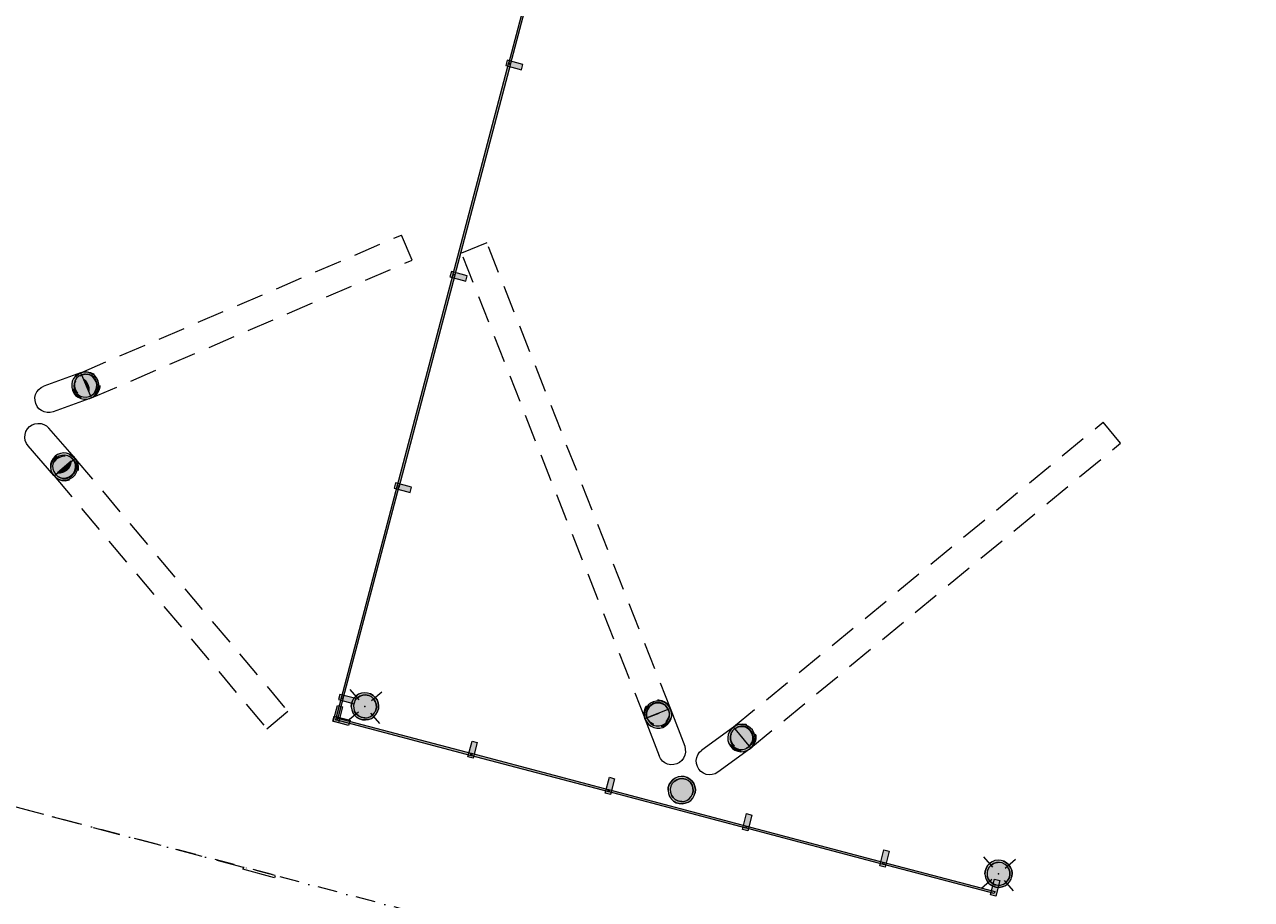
# Model space of a CAD drawing. Header units: millimetres. Extents: x -176817 to 18864955, y -12996033 to 201123.
# Tile 6 of 256: x 24866 to 36099, y 6195 to 14200. Entities that reach past the tile are written whole.
import ezdxf

# ---------------------------------------------------------------- set-up
doc = ezdxf.new("R2010")
doc.units = ezdxf.units.MM
doc.header["$MEASUREMENT"] = 0
for name, pattern in [('Kropki i Kreski', [360, 180, -90, 0, -90]), ('Przerywana', [240, 120, -120]), ('Przerywana długa', [390, 250, -140])]:
    doc.linetypes.add(name, pattern=pattern)
for name, color, linetype in [('292-PPOŻ - Linie', 7, 'Continuous'), ('822-IST-Brama zachodnia belki', 7, 'Continuous'), ('822-IST-Brama zachodnia słupy', 7, 'Continuous'), ('822-IST-Brama zachodnia ściany kurtynowe', 7, 'Continuous')]:
    doc.layers.add(name, color=color, linetype=linetype)
doc.styles.add('STYL_AUTOMATYCZNY_4', font='arial.ttf')
doc.dimstyles.new('STYL_AUTOMATYCZNY__2', dxfattribs={"dimtxt": 64.999998, "dimasz": 47.5, "dimexe": 0.18, "dimexo": 0.0625, "dimgap": 0, "dimtad": 1, "dimdec": 1, "dimlfac": 0.1, "dimzin": 0, "dimdsep": 46, "dimtxsty": 'STYL_AUTOMATYCZNY_4', "dimblk": 'ARROWHEAD_11', "dimblk1": 'ARROWHEAD_11', "dimblk2": 'ARROWHEAD_11', "dimcen": 0.09, "dimclrd": 1, "dimclre": 1, "dimclrt": 1, "dimazin": 0, "dimtfac": 1, "dimtdec": 4, "dimtmove": 0, "dimatfit": 3, "dimfxl": 0, "dimtolj": 1, "dimtzin": 0, "dimarcsym": 0})

# ---------------------------------------------------------------- blocks, each defined once
blk = doc.blocks.new('Przegroda strukturalna_3_2')
at = {"layer": '822-IST-Brama zachodnia ściany kurtynowe', "linetype": 'Continuous', "lineweight": 0, "true_color": 0x666666}
for points in [[(27740, 7811), (27778, 7956), (27730, 7969), (27692, 7824)], [(27716, 7838), (28959, 7510), (28964, 7529), (27721, 7857)], [(28973, 7486), (29011, 7631), (28963, 7643), (28925, 7498)], [(28949, 7513), (30216, 7178), (30221, 7198), (28954, 7532)], [(30230, 7154), (30268, 7299), (30220, 7312), (30181, 7167)], [(30206, 7181), (31473, 6847), (31478, 6866), (30211, 7200)], [(31487, 6822), (31525, 6967), (31477, 6980), (31438, 6835)], [(31463, 6849), (32730, 6515), (32735, 6534), (31468, 6869)], [(32744, 6491), (32782, 6636), (32734, 6648), (32695, 6503)], [(32720, 6518), (33743, 6248), (33748, 6267), (32725, 6537)], [(33757, 6223), (33795, 6368), (33747, 6381), (33709, 6236)]]:
    blk.add_hatch(color=251, dxfattribs=at).paths.add_polyline_path(points)
at = {"layer": '822-IST-Brama zachodnia ściany kurtynowe', "color": 254, "linetype": 'Continuous', "lineweight": 0, "true_color": 0xcccccc, "flags": 128}
for points in [[(27740, 7811), (27692, 7824), (27730, 7969), (27778, 7956)], [(27716, 7838), (27721, 7857), (28964, 7529), (28959, 7510)], [(28973, 7486), (28925, 7498), (28963, 7643), (29011, 7631)], [(28949, 7513), (28954, 7532), (30221, 7198), (30216, 7178)], [(30230, 7154), (30181, 7167), (30220, 7312), (30268, 7299)], [(30206, 7181), (30211, 7200), (31478, 6866), (31473, 6847)], [(31487, 6822), (31438, 6835), (31477, 6980), (31525, 6967)], [(31463, 6849), (31468, 6869), (32735, 6534), (32730, 6515)], [(32744, 6491), (32695, 6503), (32734, 6648), (32782, 6636)], [(32720, 6518), (32725, 6537), (33748, 6267), (33743, 6248)], [(33757, 6223), (33709, 6236), (33747, 6381), (33795, 6368)]]:
    blk.add_lwpolyline(points, close=True, dxfattribs=at)
blk = doc.blocks.new('Przegroda strukturalna_4_2')
at = {"layer": '822-IST-Brama zachodnia ściany kurtynowe', "linetype": 'Continuous', "lineweight": 0, "true_color": 0x666666}
for points in [[(31337, 21574), (31356, 21569), (31429, 21845), (31410, 21850)], [(31396, 21877), (31382, 21824), (31527, 21785), (31541, 21838)], [(30827, 19640), (30846, 19635), (31359, 21578), (31339, 21583)], [(31325, 21608), (31312, 21560), (31457, 21521), (31470, 21570)], [(30815, 19674), (30802, 19626), (30947, 19587), (30960, 19636)], [(30316, 17706), (30336, 17701), (30848, 19645), (30829, 19650)], [(29806, 15772), (29825, 15767), (30338, 17711), (30319, 17716)], [(30305, 17740), (30292, 17692), (30437, 17654), (30450, 17702)], [(29296, 13839), (29315, 13833), (29828, 15777), (29809, 15782)], [(29794, 15806), (29782, 15758), (29927, 15720), (29939, 15768)], [(28785, 11905), (28805, 11900), (29318, 13843), (29298, 13848)], [(29284, 13873), (29271, 13824), (29416, 13786), (29429, 13834)], [(28275, 9971), (28295, 9966), (28807, 11909), (28788, 11914)], [(28774, 11939), (28761, 11891), (28906, 11852), (28919, 11901)], [(28263, 10005), (28251, 9957), (28396, 9918), (28409, 9967)], [(27765, 8037), (27784, 8032), (28297, 9975), (28278, 9981)], [(27713, 7839), (27732, 7834), (27787, 8042), (27767, 8047)], [(27753, 8071), (27740, 8023), (27885, 7985), (27898, 8033)], [(27688, 7825), (27833, 7786), (27846, 7835), (27701, 7873)]]:
    blk.add_hatch(color=251, dxfattribs=at).paths.add_polyline_path(points)
at = {"layer": '822-IST-Brama zachodnia ściany kurtynowe', "color": 254, "linetype": 'Continuous', "lineweight": 0, "true_color": 0xcccccc, "flags": 128}
for points in [[(31337, 21574), (31356, 21569), (31429, 21845), (31410, 21850)], [(31396, 21877), (31382, 21824), (31527, 21785), (31541, 21838)], [(30827, 19640), (30846, 19635), (31359, 21578), (31339, 21583)], [(31325, 21608), (31312, 21560), (31457, 21521), (31470, 21570)], [(30815, 19674), (30802, 19626), (30947, 19587), (30960, 19636)], [(30316, 17706), (30336, 17701), (30848, 19645), (30829, 19650)], [(29806, 15772), (29825, 15767), (30338, 17711), (30319, 17716)], [(30305, 17740), (30292, 17692), (30437, 17654), (30450, 17702)], [(29296, 13839), (29315, 13833), (29828, 15777), (29809, 15782)], [(29794, 15806), (29782, 15758), (29927, 15720), (29939, 15768)], [(28785, 11905), (28805, 11900), (29318, 13843), (29298, 13848)], [(29284, 13873), (29271, 13824), (29416, 13786), (29429, 13834)], [(28275, 9971), (28295, 9966), (28807, 11909), (28788, 11914)], [(28774, 11939), (28761, 11891), (28906, 11852), (28919, 11901)], [(28263, 10005), (28251, 9957), (28396, 9918), (28409, 9967)], [(27765, 8037), (27784, 8032), (28297, 9975), (28278, 9981)], [(27713, 7839), (27732, 7834), (27787, 8042), (27767, 8047)], [(27753, 8071), (27740, 8023), (27885, 7985), (27898, 8033)], [(27688, 7825), (27701, 7873), (27846, 7835), (27833, 7786)]]:
    blk.add_lwpolyline(points, close=True, dxfattribs=at)
blk = doc.blocks.new('Słup_65_2', base_point=(24994, 10426))
at = {"layer": '822-IST-Brama zachodnia słupy', "linetype": 'Continuous', "lineweight": 0, "true_color": 0x666666}
h = blk.add_hatch(color=251, dxfattribs=at)
h.paths.add_polyline_path([(25322, 10237), (25302, 10256), (25277, 10270), (25251, 10278), (25223, 10280), (25195, 10276), (25169, 10266), (25146, 10250), (25127, 10229), (25113, 10205), (25105, 10178), (25103, 10150), (25107, 10123), (25117, 10097), (25133, 10074), (25153, 10054), (25178, 10040), (25204, 10032), (25232, 10030), (25260, 10034), (25286, 10045), (25309, 10060), (25328, 10081), (25342, 10105), (25350, 10132), (25352, 10160), (25348, 10188), (25338, 10214)])
h.paths.add_polyline_path([(25307, 10224), (25322, 10201), (25331, 10175), (25332, 10147), (25327, 10121), (25314, 10096), (25296, 10076), (25273, 10061), (25247, 10052), (25220, 10050), (25193, 10056), (25168, 10068), (25148, 10087), (25133, 10110), (25124, 10136), (25123, 10163), (25128, 10190), (25141, 10214), (25159, 10235), (25182, 10250), (25208, 10258), (25235, 10260), (25262, 10254), (25287, 10242)], flags=0)
h = blk.add_hatch(color=251, dxfattribs=at)
h.paths.add_polyline_path([(25128, 10190), (25123, 10163), (25124, 10136), (25133, 10110), (25148, 10087), (25168, 10068), (25193, 10056), (25220, 10050), (25247, 10052), (25273, 10061), (25296, 10076), (25314, 10096), (25327, 10121), (25332, 10147), (25331, 10175), (25322, 10201), (25307, 10224), (25287, 10242), (25262, 10254), (25235, 10260), (25208, 10258), (25182, 10250), (25159, 10235), (25141, 10214)])
h.paths.add_polyline_path([(25175, 10097), (25169, 10098), (25294, 10204), (25294, 10197), (25286, 10170), (25273, 10145), (25254, 10124), (25230, 10109), (25203, 10100)], flags=0)
at = {"layer": '822-IST-Brama zachodnia słupy', "color": 254, "linetype": 'Continuous', "lineweight": 0, "true_color": 0xcccccc}
blk.add_line((25294, 10204), (25169, 10098), dxfattribs=at)
at = {"layer": '822-IST-Brama zachodnia słupy', "color": 254, "linetype": 'Continuous', "lineweight": 0, "true_color": 0xcccccc, "flags": 128}
for points in [[(24899, 10344), (24884, 10367), (24873, 10393), (24869, 10421), (24871, 10449), (24879, 10476), (24893, 10500), (24912, 10521), (24935, 10536), (24961, 10547), (24989, 10551), (25017, 10549), (25044, 10540), (25068, 10527), (25089, 10507)], [(25322, 10237), (25089, 10507)], [(25133, 10074), (24899, 10344)], [(25169, 10098), (25175, 10097), (25203, 10100), (25230, 10109), (25254, 10124), (25273, 10145), (25286, 10170), (25294, 10197), (25294, 10204)]]:
    blk.add_lwpolyline(points, dxfattribs=at)
for points in [[(25103, 10150), (25107, 10123), (25117, 10097), (25133, 10074), (25153, 10054), (25178, 10040), (25204, 10032), (25232, 10030), (25260, 10034), (25286, 10045), (25309, 10060), (25328, 10081), (25342, 10105), (25350, 10132), (25352, 10160), (25348, 10188), (25338, 10214), (25322, 10237), (25302, 10256), (25277, 10270), (25251, 10278), (25223, 10280), (25195, 10276), (25169, 10266), (25146, 10250), (25127, 10229), (25113, 10205), (25105, 10178)], [(25124, 10136), (25133, 10110), (25148, 10087), (25168, 10068), (25193, 10056), (25220, 10050), (25247, 10052), (25273, 10061), (25296, 10076), (25314, 10096), (25327, 10121), (25332, 10147), (25331, 10175), (25322, 10201), (25307, 10224), (25287, 10242), (25262, 10254), (25235, 10260), (25208, 10258), (25182, 10250), (25159, 10235), (25141, 10214), (25128, 10190), (25123, 10163)]]:
    blk.add_lwpolyline(points, close=True, dxfattribs=at)
at = {"layer": '822-IST-Brama zachodnia słupy', "color": 254, "linetype": 'Przerywana', "lineweight": 0, "true_color": 0xcccccc, "flags": 128}
for points in [[(25328, 10230), (25344, 10207), (25354, 10181), (25358, 10153), (25356, 10125), (25348, 10098), (25334, 10074), (25315, 10053), (25292, 10038), (25266, 10027), (25238, 10023), (25210, 10025), (25184, 10033), (25159, 10047), (25139, 10067), (25123, 10090), (25113, 10116), (25109, 10143), (25111, 10171), (25119, 10198), (25133, 10222), (25152, 10243), (25175, 10259), (25201, 10269), (25229, 10273), (25257, 10271), (25283, 10263), (25308, 10249)], [(25293, 10235), (25312, 10218), (25313, 10217), (25328, 10194), (25337, 10168), (25338, 10140), (25333, 10114), (25320, 10089), (25302, 10069), (25279, 10054), (25253, 10045), (25226, 10043), (25199, 10049), (25174, 10061), (25154, 10080), (25152, 10083), (25139, 10103), (25130, 10129), (25129, 10156), (25134, 10183), (25147, 10207), (25165, 10228), (25188, 10243), (25214, 10251), (25241, 10253), (25268, 10247)]]:
    blk.add_lwpolyline(points, close=True, dxfattribs=at)
for points in [[(25328, 10230), (25322, 10237)], [(25152, 10083), (25312, 10218)], [(25311, 10218), (25325, 10198)], [(25319, 10091), (25331, 10116)], [(25325, 10198), (25328, 10187), (25334, 10171)], [(25331, 10117), (25336, 10143)], [(25331, 10116), (25331, 10117)], [(25334, 10171), (25336, 10148), (25336, 10143)], [(25139, 10067), (25133, 10074)], [(25152, 10082), (25171, 10065)], [(25171, 10065), (25179, 10061), (25197, 10052)], [(25197, 10052), (25216, 10047)], [(25216, 10047), (25224, 10046)], [(25224, 10046), (25248, 10047)], [(25248, 10047), (25251, 10047)], [(25251, 10047), (25275, 10055)], [(25275, 10055), (25277, 10056)], [(25277, 10056), (25299, 10070)], [(25299, 10070), (25300, 10071)], [(25300, 10071), (25318, 10091)], [(25318, 10091), (25319, 10091)]]:
    blk.add_lwpolyline(points, dxfattribs=at)
blk = doc.blocks.new('Słup_68_2', base_point=(25086, 10774))
at = {"layer": '822-IST-Brama zachodnia słupy', "linetype": 'Continuous', "lineweight": 0, "true_color": 0x666666}
h = blk.add_hatch(color=251, dxfattribs=at)
h.paths.add_polyline_path([(25379, 11013), (25354, 11001), (25333, 10983), (25315, 10961), (25303, 10936), (25298, 10908), (25298, 10880), (25304, 10853), (25317, 10828), (25334, 10806), (25357, 10789), (25382, 10777), (25409, 10771), (25437, 10772), (25465, 10778), (25490, 10791), (25511, 10808), (25529, 10830), (25540, 10856), (25546, 10883), (25546, 10911), (25540, 10938), (25527, 10963), (25509, 10985), (25487, 11002), (25462, 11014), (25435, 11020), (25407, 11020)])
h.paths.add_polyline_path([(25386, 10994), (25413, 11000), (25440, 10999), (25467, 10991), (25490, 10976), (25508, 10956), (25521, 10931), (25527, 10905), (25525, 10877), (25517, 10851), (25502, 10828), (25482, 10810), (25458, 10797), (25431, 10791), (25404, 10792), (25377, 10801), (25354, 10815), (25336, 10836), (25323, 10860), (25317, 10887), (25319, 10914), (25327, 10940), (25342, 10963), (25362, 10982)], flags=0)
h = blk.add_hatch(color=251, dxfattribs=at)
h.paths.add_polyline_path([(25317, 10887), (25323, 10860), (25336, 10836), (25354, 10815), (25377, 10801), (25404, 10792), (25431, 10791), (25458, 10797), (25482, 10810), (25502, 10828), (25517, 10851), (25525, 10877), (25527, 10905), (25521, 10931), (25508, 10956), (25490, 10976), (25467, 10991), (25440, 10999), (25413, 11000), (25386, 10994), (25362, 10982), (25342, 10963), (25327, 10940), (25319, 10914)])
h.paths.add_polyline_path([(25454, 10844), (25407, 10954), (25413, 10950), (25433, 10930), (25447, 10906), (25455, 10879), (25456, 10851)], flags=0)
at = {"layer": '822-IST-Brama zachodnia słupy', "color": 254, "linetype": 'Continuous', "lineweight": 0, "true_color": 0xcccccc}
blk.add_line((25407, 10954), (25454, 10844), dxfattribs=at)
at = {"layer": '822-IST-Brama zachodnia słupy', "color": 254, "linetype": 'Continuous', "lineweight": 0, "true_color": 0xcccccc, "flags": 128}
for points in [[(25379, 11013), (25043, 10891)], [(25407, 10954), (25413, 10950), (25433, 10930), (25447, 10906), (25455, 10879), (25456, 10851), (25454, 10844)], [(25128, 10656), (25101, 10650), (25073, 10650), (25046, 10655), (25020, 10667), (24998, 10685), (24981, 10706), (24968, 10731), (24962, 10759), (24961, 10787), (24967, 10814), (24979, 10839), (24996, 10861), (25018, 10879), (25043, 10891)], [(25465, 10778), (25128, 10656)]]:
    blk.add_lwpolyline(points, dxfattribs=at)
for points in [[(25298, 10908), (25298, 10880), (25304, 10853), (25317, 10828), (25334, 10806), (25357, 10789), (25382, 10777), (25409, 10771), (25437, 10772), (25465, 10778), (25490, 10791), (25511, 10808), (25529, 10830), (25540, 10856), (25546, 10883), (25546, 10911), (25540, 10938), (25527, 10963), (25509, 10985), (25487, 11002), (25462, 11014), (25435, 11020), (25407, 11020), (25379, 11013), (25354, 11001), (25333, 10983), (25315, 10961), (25303, 10936)], [(25317, 10887), (25323, 10860), (25336, 10836), (25354, 10815), (25377, 10801), (25404, 10792), (25431, 10791), (25458, 10797), (25482, 10810), (25502, 10828), (25517, 10851), (25525, 10877), (25527, 10905), (25521, 10931), (25508, 10956), (25490, 10976), (25467, 10991), (25440, 10999), (25413, 11000), (25386, 10994), (25362, 10982), (25342, 10963), (25327, 10940), (25319, 10914)]]:
    blk.add_lwpolyline(points, close=True, dxfattribs=at)
at = {"layer": '822-IST-Brama zachodnia słupy', "color": 254, "linetype": 'Przerywana', "lineweight": 0, "true_color": 0xcccccc, "flags": 128}
for points in [[(25388, 11016), (25415, 11023), (25443, 11023), (25471, 11017), (25496, 11005), (25518, 10988), (25536, 10966), (25548, 10941), (25555, 10914), (25555, 10886), (25549, 10859), (25537, 10833), (25520, 10811), (25498, 10794), (25473, 10781), (25446, 10775), (25418, 10774), (25391, 10780), (25365, 10792), (25343, 10809), (25325, 10831), (25313, 10856), (25306, 10883), (25306, 10911), (25312, 10939), (25324, 10964), (25341, 10986), (25363, 11004)], [(25371, 10985), (25389, 10995), (25395, 10998), (25422, 11003), (25449, 11002), (25475, 10994), (25498, 10979), (25517, 10959), (25529, 10935), (25535, 10908), (25534, 10880), (25526, 10854), (25511, 10831), (25491, 10813), (25472, 10803), (25466, 10800), (25440, 10794), (25412, 10795), (25386, 10804), (25363, 10818), (25344, 10839), (25332, 10863), (25326, 10890), (25327, 10917), (25335, 10943), (25350, 10966)]]:
    blk.add_lwpolyline(points, close=True, dxfattribs=at)
for points in [[(25388, 11016), (25379, 11013)], [(25389, 10995), (25472, 10803)], [(25393, 10996), (25418, 11002)], [(25423, 11002), (25418, 11002)], [(25423, 11002), (25446, 11001)], [(25461, 10997), (25446, 11001)], [(25461, 10997), (25473, 10993)], [(25489, 10983), (25473, 10993)], [(25489, 10983), (25496, 10978)], [(25510, 10963), (25496, 10978)], [(25510, 10963), (25514, 10958)], [(25524, 10939), (25514, 10958)], [(25524, 10939), (25527, 10934)], [(25532, 10912), (25527, 10934)], [(25532, 10912), (25533, 10907)], [(25532, 10883), (25533, 10907)], [(25472, 10804), (25486, 10811)], [(25486, 10811), (25498, 10821), (25508, 10830)], [(25508, 10830), (25523, 10853)], [(25523, 10854), (25532, 10879)], [(25523, 10853), (25523, 10854)], [(25532, 10879), (25532, 10883)], [(25473, 10781), (25465, 10778)]]:
    blk.add_lwpolyline(points, dxfattribs=at)
blk = doc.blocks.new('Słup_86_2', base_point=(30793, 7552))
at = {"layer": '822-IST-Brama zachodnia słupy', "linetype": 'Continuous', "lineweight": 0, "true_color": 0x666666}
h = blk.add_hatch(color=251, dxfattribs=at)
h.paths.add_polyline_path([(30549, 7842), (30562, 7817), (30580, 7796), (30602, 7779), (30628, 7767), (30655, 7762), (30683, 7762), (30710, 7769), (30735, 7782), (30757, 7800), (30774, 7822), (30785, 7848), (30791, 7875), (30790, 7903), (30783, 7931), (30770, 7955), (30752, 7977), (30730, 7994), (30704, 8005), (30677, 8011), (30649, 8010), (30622, 8003), (30597, 7990), (30576, 7972), (30559, 7950), (30547, 7925), (30542, 7897), (30542, 7869)])
h.paths.add_polyline_path([(30568, 7849), (30562, 7876), (30562, 7903), (30570, 7929), (30585, 7953), (30605, 7972), (30629, 7985), (30656, 7991), (30683, 7990), (30709, 7982), (30733, 7968), (30751, 7948), (30764, 7923), (30771, 7897), (30770, 7869), (30762, 7843), (30747, 7820), (30727, 7801), (30703, 7788), (30677, 7782), (30649, 7783), (30623, 7790), (30600, 7805), (30581, 7825)], flags=0)
blk.add_hatch(color=251, dxfattribs=at).paths.add_polyline_path([(30568, 7849), (30581, 7825), (30600, 7805), (30623, 7790), (30649, 7783), (30677, 7782), (30703, 7788), (30727, 7801), (30747, 7820), (30762, 7843), (30770, 7869), (30771, 7897), (30764, 7923), (30751, 7948), (30733, 7968), (30709, 7982), (30683, 7990), (30656, 7991), (30629, 7985), (30605, 7972), (30585, 7953), (30570, 7929), (30562, 7903), (30562, 7876)])
at = {"layer": '822-IST-Brama zachodnia słupy', "color": 254, "linetype": 'Przerywana', "lineweight": 0, "true_color": 0xcccccc, "flags": 128}
for points in [[(30546, 7851), (30539, 7878), (30538, 7906), (30544, 7933), (30555, 7959), (30572, 7981), (30594, 7999), (30619, 8012), (30646, 8019), (30674, 8020), (30701, 8014), (30727, 8002), (30749, 7986), (30767, 7964), (30780, 7939), (30787, 7912), (30787, 7884), (30782, 7857), (30770, 7831), (30753, 7809), (30732, 7791), (30707, 7778), (30680, 7771), (30652, 7770), (30625, 7776), (30599, 7787), (30577, 7804), (30559, 7826)], [(30761, 7932), (30767, 7905), (30767, 7878), (30759, 7852), (30744, 7828), (30724, 7810), (30700, 7797), (30673, 7790), (30646, 7791), (30620, 7799), (30596, 7814), (30578, 7834), (30565, 7856), (30565, 7858), (30558, 7884), (30559, 7912), (30567, 7938), (30582, 7961), (30602, 7980), (30626, 7993), (30652, 7999), (30680, 7999), (30706, 7991), (30729, 7976), (30748, 7956), (30760, 7933)]]:
    blk.add_lwpolyline(points, close=True, dxfattribs=at)
at = {"layer": '822-IST-Brama zachodnia słupy', "color": 254, "linetype": 'Continuous', "lineweight": 0, "true_color": 0xcccccc, "flags": 128}
for points in [[(30542, 7869), (30549, 7842), (30562, 7817), (30580, 7796), (30602, 7779), (30628, 7767), (30655, 7762), (30683, 7762), (30710, 7769), (30735, 7782), (30757, 7800), (30774, 7822), (30785, 7848), (30791, 7875), (30790, 7903), (30783, 7931), (30770, 7955), (30752, 7977), (30730, 7994), (30704, 8005), (30677, 8011), (30649, 8010), (30622, 8003), (30597, 7990), (30576, 7972), (30559, 7950), (30547, 7925), (30542, 7897)], [(30562, 7876), (30568, 7849), (30581, 7825), (30600, 7805), (30623, 7790), (30649, 7783), (30677, 7782), (30703, 7788), (30727, 7801), (30747, 7820), (30762, 7843), (30770, 7869), (30771, 7897), (30764, 7923), (30751, 7948), (30733, 7968), (30709, 7982), (30683, 7990), (30656, 7991), (30629, 7985), (30605, 7972), (30585, 7953), (30570, 7929), (30562, 7903)]]:
    blk.add_lwpolyline(points, close=True, dxfattribs=at)
at = {"layer": '822-IST-Brama zachodnia słupy', "color": 254, "linetype": 'Przerywana', "lineweight": 0, "true_color": 0xcccccc, "flags": 128}
for points in [[(30582, 7959), (30601, 7976), (30602, 7978)], [(30602, 7978), (30625, 7990), (30627, 7991)], [(30627, 7991), (30653, 7997), (30653, 7997)], [(30653, 7997), (30681, 7996)], [(30681, 7996), (30681, 7996), (30707, 7988)], [(30707, 7988), (30711, 7986), (30730, 7974)], [(30559, 7881), (30560, 7890), (30560, 7909)], [(30559, 7881), (30565, 7857)], [(30560, 7909), (30566, 7928), (30568, 7936)], [(30565, 7856), (30760, 7933)], [(30568, 7936), (30581, 7956), (30582, 7959)], [(30730, 7974), (30742, 7961), (30749, 7953)], [(30760, 7933), (30749, 7953)], [(30780, 7939), (30783, 7931)], [(30546, 7851), (30549, 7842)]]:
    blk.add_lwpolyline(points, dxfattribs=at)
at = {"layer": '822-IST-Brama zachodnia słupy', "color": 254, "linetype": 'Continuous', "lineweight": 0, "true_color": 0xcccccc, "flags": 128}
for points in [[(30783, 7931), (30910, 7596)], [(30549, 7842), (30676, 7508)], [(30910, 7596), (30916, 7569), (30917, 7541), (30912, 7514), (30900, 7488), (30883, 7466), (30862, 7448), (30837, 7435), (30810, 7428), (30782, 7427), (30754, 7433), (30729, 7444), (30707, 7461), (30689, 7483), (30676, 7508)]]:
    blk.add_lwpolyline(points, dxfattribs=at)
blk = doc.blocks.new('Słup_87_2', base_point=(31141, 7460))
at = {"layer": '822-IST-Brama zachodnia słupy', "linetype": 'Continuous', "lineweight": 0, "true_color": 0x666666}
h = blk.add_hatch(color=251, dxfattribs=at)
h.paths.add_polyline_path([(31356, 7772), (31335, 7753), (31319, 7730), (31309, 7704), (31304, 7676), (31306, 7648), (31314, 7622), (31328, 7597), (31347, 7577), (31370, 7561), (31396, 7550), (31424, 7546), (31452, 7548), (31479, 7556), (31503, 7570), (31524, 7589), (31540, 7612), (31550, 7638), (31554, 7666), (31552, 7694), (31544, 7721), (31530, 7745), (31511, 7765), (31488, 7781), (31462, 7792), (31435, 7796), (31407, 7794), (31380, 7786)])
h.paths.add_polyline_path([(31367, 7756), (31391, 7769), (31418, 7775), (31446, 7775), (31472, 7767), (31495, 7753), (31514, 7733), (31527, 7709), (31534, 7682), (31533, 7655), (31525, 7629), (31511, 7605), (31491, 7586), (31467, 7573), (31441, 7567), (31413, 7567), (31387, 7575), (31363, 7589), (31345, 7609), (31331, 7633), (31325, 7660), (31326, 7687), (31333, 7713), (31348, 7737)], flags=0)
blk.add_hatch(color=251, dxfattribs=at).paths.add_polyline_path([(31367, 7756), (31348, 7737), (31333, 7713), (31326, 7687), (31325, 7660), (31331, 7633), (31345, 7609), (31363, 7589), (31387, 7575), (31413, 7567), (31441, 7567), (31467, 7573), (31491, 7586), (31511, 7605), (31525, 7629), (31533, 7655), (31534, 7682), (31527, 7709), (31514, 7733), (31495, 7753), (31472, 7767), (31446, 7775), (31418, 7775), (31391, 7769)])
at = {"layer": '822-IST-Brama zachodnia słupy', "color": 254, "linetype": 'Continuous', "lineweight": 0, "true_color": 0xcccccc, "flags": 128}
for points in [[(31356, 7772), (31067, 7561)], [(31215, 7359), (31190, 7345), (31163, 7337), (31135, 7335), (31108, 7339), (31082, 7350), (31059, 7366), (31040, 7386), (31026, 7411), (31018, 7437), (31016, 7465), (31020, 7493), (31030, 7519), (31046, 7542), (31067, 7561)], [(31503, 7570), (31215, 7359)]]:
    blk.add_lwpolyline(points, dxfattribs=at)
for points in [[(31304, 7676), (31306, 7648), (31314, 7622), (31328, 7597), (31347, 7577), (31370, 7561), (31396, 7550), (31424, 7546), (31452, 7548), (31479, 7556), (31503, 7570), (31524, 7589), (31540, 7612), (31550, 7638), (31554, 7666), (31552, 7694), (31544, 7721), (31530, 7745), (31511, 7765), (31488, 7781), (31462, 7792), (31435, 7796), (31407, 7794), (31380, 7786), (31356, 7772), (31335, 7753), (31319, 7730), (31309, 7704)], [(31325, 7660), (31331, 7633), (31345, 7609), (31363, 7589), (31387, 7575), (31413, 7567), (31441, 7567), (31467, 7573), (31491, 7586), (31511, 7605), (31525, 7629), (31533, 7655), (31534, 7682), (31527, 7709), (31514, 7733), (31495, 7753), (31472, 7767), (31446, 7775), (31418, 7775), (31391, 7769), (31367, 7756), (31348, 7737), (31333, 7713), (31326, 7687)]]:
    blk.add_lwpolyline(points, close=True, dxfattribs=at)
at = {"layer": '822-IST-Brama zachodnia słupy', "color": 254, "linetype": 'Przerywana', "lineweight": 0, "true_color": 0xcccccc, "flags": 128}
for points in [[(31363, 7777), (31387, 7791), (31414, 7799), (31442, 7801), (31470, 7797), (31496, 7787), (31519, 7771), (31538, 7750), (31552, 7726), (31560, 7699), (31562, 7671), (31557, 7644), (31547, 7618), (31531, 7595), (31511, 7576), (31486, 7562), (31459, 7554), (31431, 7552), (31404, 7556), (31378, 7566), (31355, 7582), (31336, 7603), (31322, 7627), (31314, 7654), (31312, 7682), (31316, 7709), (31327, 7735), (31342, 7758)], [(31370, 7757), (31375, 7761), (31399, 7774), (31426, 7781), (31453, 7780), (31479, 7773), (31503, 7758), (31522, 7739), (31535, 7714), (31541, 7688), (31541, 7660), (31533, 7634), (31519, 7611), (31503, 7596), (31499, 7592), (31475, 7579), (31448, 7572), (31421, 7573), (31394, 7580), (31371, 7595), (31352, 7614), (31339, 7639), (31332, 7665), (31333, 7693), (31341, 7719), (31355, 7742)]]:
    blk.add_lwpolyline(points, close=True, dxfattribs=at)
for points in [[(31363, 7777), (31356, 7772)], [(31370, 7757), (31503, 7596)], [(31373, 7760), (31396, 7773)], [(31423, 7779), (31401, 7774), (31396, 7773)], [(31451, 7779), (31439, 7779), (31423, 7779)], [(31477, 7771), (31469, 7773), (31451, 7779)], [(31501, 7757), (31495, 7760), (31477, 7771)], [(31501, 7757), (31515, 7741), (31520, 7737)], [(31520, 7737), (31530, 7717), (31533, 7713)], [(31531, 7632), (31538, 7659)], [(31538, 7690), (31533, 7713)], [(31538, 7690), (31539, 7686)], [(31538, 7659), (31539, 7686)], [(31538, 7659), (31538, 7659)], [(31503, 7596), (31516, 7609)], [(31511, 7576), (31503, 7570)], [(31516, 7609), (31524, 7622), (31531, 7632)]]:
    blk.add_lwpolyline(points, dxfattribs=at)
blk = doc.blocks.new('Słup_88_2', base_point=(30883, 7195))
at = {"layer": '822-IST-Brama zachodnia słupy', "linetype": 'Continuous', "lineweight": 0, "true_color": 0x666666}
h = blk.add_hatch(color=251, dxfattribs=at)
h.paths.add_polyline_path([(30978, 7277), (30957, 7296), (30933, 7310), (30906, 7318), (30878, 7320), (30850, 7316), (30824, 7305), (30801, 7290), (30782, 7269), (30768, 7245), (30760, 7218), (30758, 7190), (30762, 7163), (30772, 7136), (30788, 7113), (30809, 7094), (30833, 7080), (30860, 7072), (30888, 7070), (30915, 7074), (30941, 7085), (30965, 7100), (30984, 7121), (30997, 7145), (31006, 7172), (31008, 7200), (31004, 7228), (30993, 7254)])
h.paths.add_polyline_path([(30962, 7264), (30977, 7241), (30986, 7215), (30988, 7187), (30982, 7160), (30970, 7136), (30951, 7116), (30929, 7100), (30903, 7092), (30875, 7090), (30848, 7096), (30824, 7108), (30803, 7126), (30788, 7149), (30780, 7175), (30778, 7203), (30784, 7230), (30796, 7254), (30814, 7275), (30837, 7290), (30863, 7298), (30891, 7300), (30917, 7294), (30942, 7282)], flags=0)
blk.add_hatch(color=251, dxfattribs=at).paths.add_polyline_path([(30962, 7264), (30942, 7282), (30917, 7294), (30891, 7300), (30863, 7298), (30837, 7290), (30814, 7275), (30796, 7254), (30784, 7230), (30778, 7203), (30780, 7175), (30788, 7149), (30803, 7126), (30824, 7108), (30848, 7096), (30875, 7090), (30903, 7092), (30929, 7100), (30951, 7116), (30970, 7136), (30982, 7160), (30988, 7187), (30986, 7215), (30977, 7241)])
at = {"layer": '822-IST-Brama zachodnia słupy', "color": 254, "linetype": 'Continuous', "lineweight": 0, "true_color": 0xcccccc, "flags": 128}
for points in [[(30758, 7190), (30762, 7163), (30772, 7136), (30788, 7113), (30809, 7094), (30833, 7080), (30860, 7072), (30888, 7070), (30915, 7074), (30941, 7085), (30965, 7100), (30984, 7121), (30997, 7145), (31006, 7172), (31008, 7200), (31004, 7228), (30993, 7254), (30978, 7277), (30957, 7296), (30933, 7310), (30906, 7318), (30878, 7320), (30850, 7316), (30824, 7305), (30801, 7290), (30782, 7269), (30768, 7245), (30760, 7218)], [(30780, 7175), (30788, 7149), (30803, 7126), (30824, 7108), (30848, 7096), (30875, 7090), (30903, 7092), (30929, 7100), (30951, 7116), (30970, 7136), (30982, 7160), (30988, 7187), (30986, 7215), (30977, 7241), (30962, 7264), (30942, 7282), (30917, 7294), (30891, 7300), (30863, 7298), (30837, 7290), (30814, 7275), (30796, 7254), (30784, 7230), (30778, 7203)]]:
    blk.add_lwpolyline(points, close=True, dxfattribs=at)
at = {"layer": '822-IST-Brama zachodnia słupy', "color": 254, "linetype": 'Przerywana', "lineweight": 0, "true_color": 0xcccccc, "flags": 128}
for points in [[(30978, 7277), (30993, 7254), (31004, 7228), (31008, 7200), (31006, 7172), (30997, 7145), (30984, 7121), (30965, 7100), (30941, 7085), (30915, 7074), (30888, 7070), (30860, 7072), (30833, 7080), (30809, 7094), (30788, 7113), (30772, 7136), (30762, 7163), (30758, 7190), (30760, 7218), (30768, 7245), (30782, 7269), (30801, 7290), (30824, 7305), (30850, 7316), (30878, 7320), (30906, 7318), (30933, 7310), (30957, 7296)], [(30962, 7264), (30977, 7241), (30986, 7215), (30988, 7187), (30982, 7160), (30970, 7136), (30951, 7116), (30929, 7100), (30903, 7092), (30875, 7090), (30848, 7096), (30824, 7108), (30803, 7126), (30788, 7149), (30780, 7175), (30778, 7203), (30784, 7230), (30796, 7254), (30814, 7275), (30837, 7290), (30863, 7298), (30891, 7300), (30917, 7294), (30942, 7282)]]:
    blk.add_lwpolyline(points, close=True, dxfattribs=at)
blk = doc.blocks.new('Słup_89_2', base_point=(27982, 7960))
at = {"layer": '822-IST-Brama zachodnia słupy', "linetype": 'Continuous', "lineweight": 0, "true_color": 0x666666}
h = blk.add_hatch(color=251, dxfattribs=at)
h.paths.add_polyline_path([(28077, 8042), (28056, 8061), (28032, 8075), (28005, 8083), (27977, 8085), (27950, 8081), (27924, 8071), (27900, 8055), (27881, 8035), (27868, 8010), (27859, 7984), (27857, 7956), (27861, 7928), (27872, 7902), (27887, 7879), (27908, 7860), (27932, 7846), (27959, 7838), (27987, 7836), (28015, 7840), (28041, 7850), (28064, 7866), (28083, 7886), (28097, 7911), (28105, 7937), (28107, 7965), (28103, 7993), (28093, 8019)])
h.paths.add_polyline_path([(28062, 8029), (28077, 8006), (28085, 7980), (28087, 7953), (28081, 7926), (28069, 7901), (28051, 7881), (28028, 7866), (28002, 7857), (27974, 7856), (27948, 7861), (27923, 7874), (27903, 7892), (27888, 7915), (27879, 7941), (27877, 7968), (27883, 7995), (27895, 8019), (27914, 8040), (27936, 8055), (27963, 8064), (27990, 8065), (28017, 8060), (28041, 8047)], flags=0)
blk.add_hatch(color=251, dxfattribs=at).paths.add_polyline_path([(28062, 8029), (28041, 8047), (28017, 8060), (27990, 8065), (27963, 8064), (27936, 8055), (27914, 8040), (27895, 8019), (27883, 7995), (27877, 7968), (27879, 7941), (27888, 7915), (27903, 7892), (27923, 7874), (27948, 7861), (27974, 7856), (28002, 7857), (28028, 7866), (28051, 7881), (28069, 7901), (28081, 7926), (28087, 7953), (28085, 7980), (28077, 8006)])
at = {"layer": '822-IST-Brama zachodnia słupy', "color": 254, "linetype": 'Continuous', "lineweight": 0, "true_color": 0xcccccc}
for p, q in [((27930, 8021), (27848, 8116)), ((28043, 8013), (28137, 8094)), ((27922, 7908), (27827, 7827)), ((28034, 7900), (28116, 7805))]:
    blk.add_line(p, q, dxfattribs=at)
at = {"layer": '822-IST-Brama zachodnia słupy', "color": 254, "linetype": 'Continuous', "lineweight": 0, "true_color": 0xcccccc, "flags": 128}
for points in [[(27857, 7956), (27861, 7928), (27872, 7902), (27887, 7879), (27908, 7860), (27932, 7846), (27959, 7838), (27987, 7836), (28015, 7840), (28041, 7850), (28064, 7866), (28083, 7886), (28097, 7911), (28105, 7937), (28107, 7965), (28103, 7993), (28093, 8019), (28077, 8042), (28056, 8061), (28032, 8075), (28005, 8083), (27977, 8085), (27950, 8081), (27924, 8071), (27900, 8055), (27881, 8035), (27868, 8010), (27859, 7984)], [(27879, 7941), (27888, 7915), (27903, 7892), (27923, 7874), (27948, 7861), (27974, 7856), (28002, 7857), (28028, 7866), (28051, 7881), (28069, 7901), (28081, 7926), (28087, 7953), (28085, 7980), (28077, 8006), (28062, 8029), (28041, 8047), (28017, 8060), (27990, 8065), (27963, 8064), (27936, 8055), (27914, 8040), (27895, 8019), (27883, 7995), (27877, 7968)]]:
    blk.add_lwpolyline(points, close=True, dxfattribs=at)
at = {"layer": '822-IST-Brama zachodnia słupy', "color": 254, "linetype": 'Przerywana', "lineweight": 0, "true_color": 0xcccccc, "flags": 128}
for points in [[(28077, 8042), (28093, 8019), (28103, 7993), (28107, 7965), (28105, 7937), (28097, 7911), (28083, 7886), (28064, 7866), (28041, 7850), (28015, 7840), (27987, 7836), (27959, 7838), (27932, 7846), (27908, 7860), (27887, 7879), (27872, 7902), (27861, 7928), (27857, 7956), (27859, 7984), (27868, 8010), (27881, 8035), (27900, 8055), (27924, 8071), (27950, 8081), (27977, 8085), (28005, 8083), (28032, 8075), (28056, 8061)], [(28062, 8029), (28077, 8006), (28085, 7980), (28087, 7953), (28081, 7926), (28069, 7901), (28051, 7881), (28028, 7866), (28002, 7857), (27974, 7856), (27948, 7861), (27923, 7874), (27903, 7892), (27888, 7915), (27879, 7941), (27877, 7968), (27883, 7995), (27895, 8019), (27914, 8040), (27936, 8055), (27963, 8064), (27990, 8065), (28017, 8060), (28041, 8047)]]:
    blk.add_lwpolyline(points, close=True, dxfattribs=at)
at = {"layer": '822-IST-Brama zachodnia słupy', "color": 254, "linetype": 'Continuous', "lineweight": 0, "true_color": 0xcccccc}
blk.add_point((27982, 7960), dxfattribs=at)
blk = doc.blocks.new('Słup_90_2', base_point=(33784, 6430))
at = {"layer": '822-IST-Brama zachodnia słupy', "linetype": 'Continuous', "lineweight": 0, "true_color": 0x666666}
h = blk.add_hatch(color=251, dxfattribs=at)
h.paths.add_polyline_path([(33878, 6511), (33858, 6530), (33833, 6544), (33807, 6552), (33779, 6555), (33751, 6550), (33725, 6540), (33702, 6524), (33683, 6504), (33669, 6479), (33661, 6453), (33659, 6425), (33663, 6397), (33673, 6371), (33689, 6348), (33709, 6329), (33734, 6315), (33760, 6307), (33788, 6305), (33816, 6309), (33842, 6319), (33865, 6335), (33884, 6355), (33898, 6380), (33906, 6406), (33908, 6434), (33904, 6462), (33894, 6488)])
h.paths.add_polyline_path([(33863, 6498), (33878, 6475), (33887, 6449), (33888, 6422), (33883, 6395), (33870, 6371), (33852, 6350), (33829, 6335), (33803, 6326), (33776, 6325), (33749, 6330), (33725, 6343), (33704, 6361), (33689, 6384), (33680, 6410), (33679, 6437), (33684, 6464), (33697, 6489), (33715, 6509), (33738, 6524), (33764, 6533), (33791, 6534), (33818, 6529), (33843, 6516)], flags=0)
blk.add_hatch(color=251, dxfattribs=at).paths.add_polyline_path([(33863, 6498), (33843, 6516), (33818, 6529), (33791, 6534), (33764, 6533), (33738, 6524), (33715, 6509), (33697, 6489), (33684, 6464), (33679, 6437), (33680, 6410), (33689, 6384), (33704, 6361), (33725, 6343), (33749, 6330), (33776, 6325), (33803, 6326), (33829, 6335), (33852, 6350), (33870, 6371), (33883, 6395), (33888, 6422), (33887, 6449), (33878, 6475)])
at = {"layer": '822-IST-Brama zachodnia słupy', "color": 254, "linetype": 'Continuous', "lineweight": 0, "true_color": 0xcccccc}
for p, q in [((33731, 6490), (33650, 6585)), ((33844, 6482), (33939, 6563)), ((33723, 6377), (33628, 6296)), ((33836, 6369), (33917, 6274))]:
    blk.add_line(p, q, dxfattribs=at)
at = {"layer": '822-IST-Brama zachodnia słupy', "color": 254, "linetype": 'Continuous', "lineweight": 0, "true_color": 0xcccccc, "flags": 128}
for points in [[(33659, 6425), (33663, 6397), (33673, 6371), (33689, 6348), (33709, 6329), (33734, 6315), (33760, 6307), (33788, 6305), (33816, 6309), (33842, 6319), (33865, 6335), (33884, 6355), (33898, 6380), (33906, 6406), (33908, 6434), (33904, 6462), (33894, 6488), (33878, 6511), (33858, 6530), (33833, 6544), (33807, 6552), (33779, 6555), (33751, 6550), (33725, 6540), (33702, 6524), (33683, 6504), (33669, 6479), (33661, 6453)], [(33680, 6410), (33689, 6384), (33704, 6361), (33725, 6343), (33749, 6330), (33776, 6325), (33803, 6326), (33829, 6335), (33852, 6350), (33870, 6371), (33883, 6395), (33888, 6422), (33887, 6449), (33878, 6475), (33863, 6498), (33843, 6516), (33818, 6529), (33791, 6534), (33764, 6533), (33738, 6524), (33715, 6509), (33697, 6489), (33684, 6464), (33679, 6437)]]:
    blk.add_lwpolyline(points, close=True, dxfattribs=at)
at = {"layer": '822-IST-Brama zachodnia słupy', "color": 254, "linetype": 'Przerywana', "lineweight": 0, "true_color": 0xcccccc, "flags": 128}
blk.add_lwpolyline([(33878, 6511), (33894, 6488), (33904, 6462), (33908, 6434), (33906, 6406), (33898, 6380), (33884, 6355), (33865, 6335), (33842, 6319), (33816, 6309), (33788, 6305), (33760, 6307), (33734, 6315), (33709, 6329), (33689, 6348), (33673, 6371), (33663, 6397), (33659, 6425), (33661, 6453), (33669, 6479), (33683, 6504), (33702, 6524), (33725, 6540), (33751, 6550), (33779, 6555), (33807, 6552), (33833, 6544), (33858, 6530)], close=True, dxfattribs=at)
for points in [[(33685, 6465), (33697, 6489), (33715, 6509), (33738, 6524), (33764, 6533), (33791, 6534), (33818, 6529), (33843, 6516), (33863, 6498), (33878, 6475), (33887, 6449), (33888, 6422), (33883, 6395), (33870, 6371), (33852, 6350), (33829, 6335), (33803, 6326), (33776, 6325), (33749, 6330), (33725, 6343), (33704, 6361), (33689, 6384), (33680, 6410), (33679, 6437), (33684, 6461)], [(33684, 6461), (33685, 6465)], [(33685, 6465), (33684, 6464)], [(33684, 6464), (33684, 6461)]]:
    blk.add_lwpolyline(points, dxfattribs=at)
at = {"layer": '822-IST-Brama zachodnia słupy', "color": 254, "linetype": 'Continuous', "lineweight": 0, "true_color": 0xcccccc}
blk.add_point((33784, 6430), dxfattribs=at)
blk = doc.blocks.new('Belka_33_2', base_point=(33300, 4794))
at = {"layer": '822-IST-Brama zachodnia belki', "color": 254, "linetype": 'Kropki i Kreski', "lineweight": 0, "true_color": 0xcccccc}
blk.add_line((33300, 4794), (27132, 6421), dxfattribs=at)
blk = doc.blocks.new('Belka_56_2', base_point=(25231, 10151))
at = {"layer": '822-IST-Brama zachodnia belki', "linetype": 'Continuous', "lineweight": 0, "true_color": 0x666666}
blk.add_hatch(color=251, dxfattribs=at).paths.add_polyline_path([(25294, 10203), (25169, 10098), (25194, 10098), (25226, 10107), (25254, 10124), (25275, 10149), (25290, 10179)])
at = {"layer": '822-IST-Brama zachodnia belki', "color": 254, "linetype": 'Przerywana długa', "lineweight": 0, "true_color": 0xcccccc}
for p, q in [((25136, 10070), (25327, 10231)), ((25327, 10231), (27275, 7918)), ((25136, 10070), (27083, 7757)), ((27083, 7757), (27275, 7918))]:
    blk.add_line(p, q, dxfattribs=at)
at = {"layer": '822-IST-Brama zachodnia belki', "color": 254, "linetype": 'Continuous', "lineweight": 0, "true_color": 0xcccccc}
for p, q in [((25226, 10107), (25254, 10124)), ((25254, 10124), (25275, 10149)), ((25275, 10149), (25290, 10179)), ((25290, 10179), (25294, 10203)), ((25169, 10098), (25194, 10098)), ((25194, 10098), (25226, 10107))]:
    blk.add_line(p, q, dxfattribs=at)
blk = doc.blocks.new('Belka_57_2', base_point=(25431, 10899))
at = {"layer": '822-IST-Brama zachodnia belki', "linetype": 'Continuous', "lineweight": 0, "true_color": 0x666666}
blk.add_hatch(color=251, dxfattribs=at).paths.add_polyline_path([(25430, 10934), (25407, 10954), (25455, 10843), (25455, 10874), (25447, 10906)])
at = {"layer": '822-IST-Brama zachodnia belki', "color": 254, "linetype": 'Przerywana długa', "lineweight": 0, "true_color": 0xcccccc}
for p, q in [((25381, 11014), (28317, 12274)), ((28416, 12045), (28317, 12274)), ((25480, 10784), (28416, 12045)), ((25480, 10784), (25381, 11014))]:
    blk.add_line(p, q, dxfattribs=at)
at = {"layer": '822-IST-Brama zachodnia belki', "color": 254, "linetype": 'Continuous', "lineweight": 0, "true_color": 0xcccccc}
for p, q in [((25430, 10934), (25407, 10954)), ((25447, 10906), (25430, 10934)), ((25455, 10874), (25447, 10906)), ((25455, 10843), (25455, 10874))]:
    blk.add_line(p, q, dxfattribs=at)
blk = doc.blocks.new('Belka_73_2', base_point=(31437, 7676))
at = {"layer": '822-IST-Brama zachodnia belki', "color": 254, "linetype": 'Przerywana długa', "lineweight": 0, "true_color": 0xcccccc}
for p, q in [((31357, 7773), (34741, 10562)), ((34900, 10369), (34741, 10562)), ((31516, 7580), (34900, 10369)), ((31516, 7580), (31357, 7773))]:
    blk.add_line(p, q, dxfattribs=at)
blk = doc.blocks.new('Belka_74_2', base_point=(30663, 7895))
at = {"layer": '822-IST-Brama zachodnia belki', "color": 254, "linetype": 'Przerywana długa', "lineweight": 0, "true_color": 0xcccccc}
for p, q in [((29100, 12201), (28867, 12109)), ((30779, 7941), (29100, 12201)), ((30547, 7849), (28867, 12109)), ((30779, 7941), (30547, 7849))]:
    blk.add_line(p, q, dxfattribs=at)
blk = doc.blocks.new('Belka_78_2', base_point=(33247, 4808))
at = {"layer": '822-IST-Brama zachodnia belki', "linetype": 'Continuous', "lineweight": 0, "true_color": 0x666666}
blk.add_hatch(color=251, dxfattribs=at).paths.add_polyline_path([(37456, 20755), (37166, 20832), (36924, 19917), (37214, 19840)])
at = {"layer": '822-IST-Brama zachodnia belki', "color": 254, "linetype": 'Continuous', "lineweight": 0, "true_color": 0xcccccc}
for p, q in [((37259, 21184), (37223, 21050)), ((37549, 21108), (37259, 21184)), ((37549, 21108), (37513, 20973)), ((37166, 20832), (36924, 19917)), ((37166, 20832), (37456, 20755)), ((37456, 20755), (37214, 19840)), ((36924, 19917), (37214, 19840)), ((32957, 4882), (32952, 4865)), ((33242, 4788), (32952, 4865)), ((33247, 4806), (33242, 4788))]:
    blk.add_line(p, q, dxfattribs=at)
at = {"layer": '822-IST-Brama zachodnia belki', "color": 254, "linetype": 'Kropki i Kreski', "lineweight": 0, "true_color": 0xcccccc}
blk.add_line((33247, 4808), (32957, 4884), dxfattribs=at)
blk = doc.blocks.new('Belka_79_2', base_point=(27160, 6414))
at = {"layer": '822-IST-Brama zachodnia belki', "linetype": 'Continuous', "lineweight": 0, "true_color": 0x666666}
blk.add_hatch(color=251, dxfattribs=at).paths.add_polyline_path([(31369, 22362), (31078, 22438), (30837, 21523), (31127, 21446)])
at = {"layer": '822-IST-Brama zachodnia belki', "color": 254, "linetype": 'Continuous', "lineweight": 0, "true_color": 0xcccccc}
for p, q in [((31171, 22791), (31021, 22222)), ((31462, 22714), (31171, 22791)), ((31462, 22714), (31426, 22580)), ((31078, 22438), (30837, 21523)), ((31078, 22438), (31369, 22362)), ((31369, 22362), (31127, 21446)), ((30837, 21523), (31127, 21446)), ((26870, 6488), (26865, 6471)), ((27155, 6394), (26865, 6471)), ((27160, 6412), (27155, 6394))]:
    blk.add_line(p, q, dxfattribs=at)
at = {"layer": '822-IST-Brama zachodnia belki', "color": 254, "linetype": 'Kropki i Kreski', "lineweight": 0, "true_color": 0xcccccc}
blk.add_line((27160, 6414), (26870, 6490), dxfattribs=at)
blk = doc.blocks.new('Belka_237_2', base_point=(27132, 6421))
at = {"layer": '822-IST-Brama zachodnia belki', "color": 254, "linetype": 'Przerywana długa', "lineweight": 0, "true_color": 0xcccccc}
blk.add_line((26870, 6488), (14539, 9742), dxfattribs=at)
at = {"layer": '822-IST-Brama zachodnia belki', "color": 254, "linetype": 'Kropki i Kreski', "lineweight": 0, "true_color": 0xcccccc}
blk.add_line((27132, 6421), (14540, 9744), dxfattribs=at)
blk = doc.blocks.new('*D2952')
at = {"layer": '292-PPOŻ - Linie', "linetype": 'Continuous', "lineweight": 0}
for points in [[(31947, 25098), (31948, 25093), (31951, 25089), (31955, 25087), (31960, 25086), (31964, 25087), (31968, 25089), (31971, 25093), (31972, 25098), (31971, 25103), (31968, 25107), (31964, 25110), (31960, 25111), (31955, 25110), (31951, 25107), (31948, 25103)], [(81475, 12029), (81476, 12024), (81479, 12020), (81483, 12017), (81487, 12017), (81492, 12017), (81496, 12020), (81499, 12024), (81500, 12029), (81499, 12034), (81496, 12038), (81492, 12041), (81487, 12042), (81483, 12041), (81479, 12038), (81476, 12034)]]:
    blk.add_hatch(color=1, dxfattribs=at).paths.add_polyline_path(points)
at = {"layer": '292-PPOŻ - Linie', "color": 1, "linetype": 'Continuous', "lineweight": 0}
for p, q in [((31935, 25105), (31948, 25101)), ((31948, 25053), (31956, 25086)), ((31963, 25110), (31972, 25143)), ((31972, 25095), (81475, 12032)), ((81491, 12041), (81499, 12074)), ((81500, 12026), (81512, 12023)), ((81475, 11984), (81484, 12017))]:
    blk.add_line(p, q, dxfattribs=at)
for centre in [(31960, 25098), (81487, 12029)]:
    blk.add_circle(centre, 12.5, dxfattribs=at)
at = {"layer": '292-PPOŻ - Linie', "color": 1, "lineweight": 0, "insert": (56583, 18614), "char_height": 65, "attachment_point": 7, "rotation": 345.218, "style": 'STYL_AUTOMATYCZNY_4'}
blk.add_mtext('\\A1;{\\pql;\\fArial|b0|i0|c238|p0;\\W1.000000;5\xa0122,3}', dxfattribs=at)
blk = doc.blocks.new('ARROWHEAD_11')
at = {"color": 0, "linetype": 'Continuous', "lineweight": 0}
blk.add_line((0, 0), (-1, 0), dxfattribs=at)
at = {"color": 0, "linetype": 'Continuous', "lineweight": 0, "const_width": 0.25, "flags": 128}
blk.add_lwpolyline([(-0.125, 0, 1), (0.125, 0, 1)], format="xyb", close=True, dxfattribs=at)

msp = doc.modelspace()

# ---------------------------------------------------------------- block references
at = {"layer": '822-IST-Brama zachodnia belki', "color": 254, "lineweight": 0, "true_color": 0xcccccc}
for name, p in [('Belka_237_2', (27132, 6421.26)), ('Belka_79_2', (27160.33, 6413.78)), ('Belka_33_2', (33300.17, 4793.64)), ('Belka_78_2', (33247.47, 4807.54)), ('Belka_57_2', (25430.63, 10898.78)), ('Belka_74_2', (30662.86, 7894.91)), ('Belka_73_2', (31436.8, 7676.5)), ('Belka_56_2', (25231.4, 10150.62))]:
    msp.add_blockref(name, p, dxfattribs=at)
at = {"layer": '822-IST-Brama zachodnia słupy', "color": 254, "lineweight": 0, "true_color": 0xcccccc}
for name, p in [('Słup_68_2', (25085.85, 10773.91)), ('Słup_65_2', (24994, 10425.82)), ('Słup_89_2', (27982.15, 7960.44)), ('Słup_86_2', (30792.67, 7551.96)), ('Słup_87_2', (31140.76, 7460.1)), ('Słup_88_2', (30882.86, 7195.02)), ('Słup_90_2', (33783.57, 6429.59))]:
    msp.add_blockref(name, p, dxfattribs=at)
at = {"layer": '822-IST-Brama zachodnia ściany kurtynowe', "linetype": 'Continuous', "lineweight": 0}
for name in ['Przegroda strukturalna_4_2', 'Przegroda strukturalna_3_2']:
    msp.add_blockref(name, (0, 0), dxfattribs=at)

# ---------------------------------------------------------------- dimensions: what is measured, and where the dimension line sits
at = {"layer": '292-PPOŻ - Linie', "color": 1, "linetype": 'Continuous', "lineweight": 0}
dim = msp.add_linear_dim(base=(81487.44, 12029.03), p1=(32094.84, 25610.46), p2=(81622.62, 12541.33), angle=345.218034, dimstyle='STYL_AUTOMATYCZNY__2', dxfattribs=at)
dim.commit()
dim.dimension.update_dxf_attribs({"geometry": '*D2952', "text_midpoint": (56732.71, 18608.23), "dimtype": 160, "text_rotation": 345.218034})

doc.saveas('drawing.dxf')
